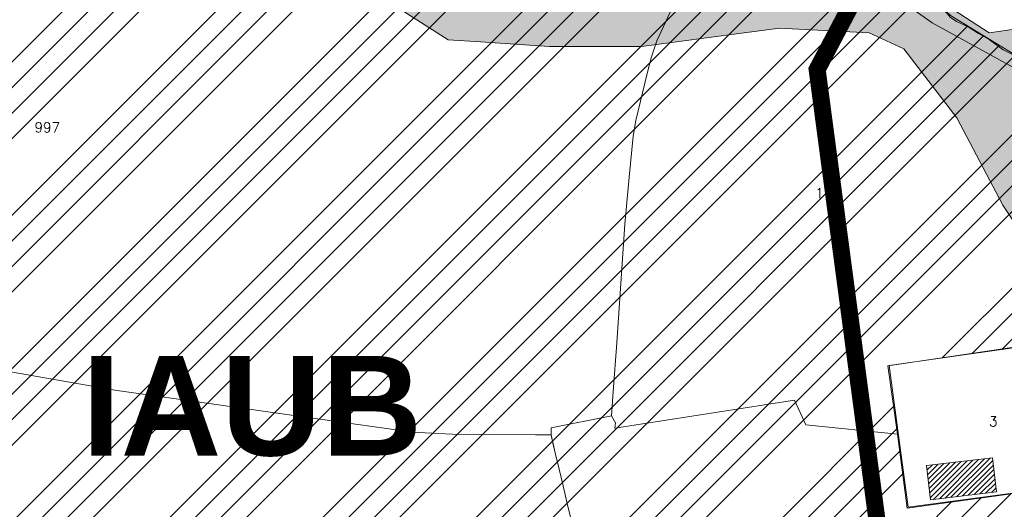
# Model space of a CAD drawing. Header units: metres. Extents: x 578835 to 593571, y 248557 to 255108.
# Tile 103 of 251: x 582887 to 583233, y 251895 to 252067. Entities that reach past the tile are written whole.
import ezdxf

# ---------------------------------------------------------------- set-up
doc = ezdxf.new("R2010")
doc.units = ezdxf.units.M
doc.linetypes.add('CACHEX2', pattern=[0.75, 0.5, -0.25])
doc.linetypes.add('SOLID_LINE', pattern=[0])
for name, color, linetype, lineweight in [('Cad-BATIMENT_BATI_PRIVE12', 7, 'SOLID_LINE', 0), ('Cad-BATIMENT_BATI_PRIVE12_HACH', 7, 'SOLID_LINE', 0), ('Cad-HYDROGRAPHI_COURS_D_EAU28', 5, 'SOLID_LINE', 0), ('Cad-PARCELLAIRE_PARCELLE1', 250, 'SOLID_LINE', 0), ('Cad-TOPONYMIE_NUMERO_DE_PARCELL182', 250, 'SOLID_LINE', 0), ('PLU', 7, 'CACHEX2', 5), ('PPRI global - contour', 152, 'Continuous', 5), ('PPRI global - hachures', 152, 'Continuous', 5), ('PPRIF - contour', 10, 'Continuous', 9)]:
    doc.layers.add(name, color=color, linetype=linetype, lineweight=lineweight)
doc.layers.add('PLU nom', color=7, linetype='Continuous')
doc.styles.get("Standard").update_dxf_attribs({"font": 'arialbd_0.ttf', "height": 50})
doc.styles.add('TEXTSTYLE_45_11', font='txt.shx', dxfattribs={"oblique": 50})

msp = doc.modelspace()

# ---------------------------------------------------------------- hatches: boundary and pattern name
at = {"layer": 'Cad-BATIMENT_BATI_PRIVE12_HACH', "ltscale": 0.4}
h = msp.add_hatch(dxfattribs=at)
h.set_pattern_fill('ANSI31', color=256, scale=0.4, style=0)
h.paths.add_polyline_path([(583230.76, 251900.82), (583229.35, 251912.85), (583206.08, 251910.13), (583207.58, 251898.11)])
at = {"layer": 'PPRI global - hachures', "ltscale": 0.4}
h = msp.add_hatch(dxfattribs=at)
h.set_pattern_fill('ANSI36', color=256, scale=2, style=0)
h.paths.add_polyline_path([(582959.51, 252148.78), (582953.04, 252144.74), (582953.85, 252136.65), (582960.32, 252125.33), (582972.46, 252110.77), (582986.21, 252098.64), (583005.62, 252098.64), (583012.1, 252086.51), (583020.19, 252071.15), (583037.98, 252059.83), (583049.31, 252059.02), (583073.58, 252057.4), (583105.94, 252057.4), (583135.87, 252061.45), (583154.48, 252063.87), (583186.03, 252062.25), (583198.16, 252056.59), (583216.77, 252032.33), (583232.95, 252001.61), (583239.42, 251991.9), (583249.94, 251979.77), (583284.72, 251956.32), (583322.74, 251940.15), (583369.66, 251932.87), (583520.13, 251936.91), (583555.11, 251936.84), (583586.66, 251931.18), (583642.66, 251926.74), (583671.55, 251926.21), (583703.07, 251929.89), (583741.42, 251935.14), (583737.2, 251999.83), (583727.5, 252240.64), (583702.21, 252180.68), (583681.21, 252139.14), (583673.49, 252129.72), (583662.28, 252121.03), (583631.22, 252110.02), (583614.23, 252100.32), (583577.82, 252091.42), (583473.47, 252069.59), (583402.28, 252054.22), (583319.59, 252063.06), (583272.67, 252069.53), (583245.17, 252064.67), (583228.18, 252062.25), (583209.57, 252074.38), (583179.64, 252096.21), (583140, 252115.62), (583105.21, 252128.56), (583082.56, 252127.75), (583059.91, 252121.28), (583033.21, 252112.38), (583004.9, 252108.34), (582988.72, 252110.77), (582975.63, 252122.11), (582965.92, 252140.71)])
at = {"layer": 'PPRIF - contour', "lineweight": 15}
h = msp.add_hatch(dxfattribs=at)
h.set_pattern_fill('ANSI34', color=30, scale=2, style=0)
h.paths.add_polyline_path([(583168.56, 249236.59), (583178.02, 249273.37), (583184.15, 249314.36), (583186.86, 249348.54), (583183.82, 249412.65), (583188.31, 249497.75), (583209.56, 249638.59), (583209.57, 249654.16), (583202.87, 249764.69), (583181.22, 249772.54), (583212.18, 249841.81), (583235.33, 249974.64), (583193.51, 249985.09), (583186.04, 250045.54), (583188.28, 250067.18), (583195.8, 250078.07), (583245.78, 250078.37), (583251.01, 250132.85), (583194.25, 250138.82), (583209.94, 250168.32), (583209.19, 250188.47), (583208.21, 250203.8), (583217.43, 250267.61), (583213.64, 250277.41), (583256.98, 250284.74), (583262.34, 250350.34), (583266.18, 250436.39), (583274.5, 250436.7), (583214.43, 250499.33), (583184.56, 250537.39), (583218.91, 250547.09), (583241.07, 250552.07), (583269.68, 250547.09), (583271.18, 250569.48), (583274.91, 250580.67), (583286.48, 250597.77), (583293.66, 250716.62), (583278.73, 250731.44), (583193.67, 250750.25), (583156.78, 250759.28), (583135.71, 250831.5), (583141.39, 250856.49), (583145.69, 250864.01), (583161.1, 250891.6), (583169.34, 250905.21), (583172.57, 250920.26), (583171.49, 250936.38), (583169.31, 250950.6), (583181.85, 251003.26), (583206.95, 251084.03), (583216.62, 251114.12), (583232.39, 251161.77), (583245.29, 251209.41), (583234.54, 251210.94), (583234.1, 251288.09), (583244.66, 251288.39), (583237.9, 251328.73), (583229.54, 251356.01), (583200.13, 251357.42), (583190.46, 251371.39), (583189.74, 251379.63), (583190.1, 251406.14), (583244.22, 251415.82), (583256.04, 251419.04), (583270.74, 251430.86), (583295.47, 251440.89), (583325.21, 251451.64), (583340.94, 251464.43), (583366, 251457.91), (583398.59, 251444.88), (583422.15, 251436.37), (583417.63, 251462.92), (583418.14, 251495.99), (583409.11, 251546.1), (583400.09, 251585.18), (583359.99, 251579.17), (583344.95, 251609.23), (583333.92, 251624.76), (583325.9, 251633.28), (583319.39, 251648.31), (583296.33, 251649.31), (583292.32, 251666.85), (583282.01, 251764.42), (583240.65, 251790.03), (583212.78, 251805.76), (583221.32, 251831.82), (583251.44, 251830.48), (583273.02, 251828.23), (583262.67, 251903.93), (583199.69, 251895.44), (583192.95, 251945.32), (583256.33, 251954.31), (583243.74, 252050.47), (583214.52, 252068.27), (583208.68, 252073.66), (583201.93, 252137.92), (583178.11, 252135.22), (583183.95, 252176.12), (583226.69, 252181.65), (583216.8, 252253.1), (583210.96, 252307.92), (583193.36, 252422.33), (583178.97, 252519.84), (583167.73, 252607.66), (583178.52, 252614.4), (583188.29, 252625.39), (583184.93, 252642.05), (583192.13, 252639.75), (583210.89, 252641.9), (583205.05, 252676.95), (583200.1, 252708.47), (583205.05, 252708.02), (583194.96, 252797.38), (583191.02, 252799.28), (583173.51, 252800.6), (583168.08, 252797.59), (583165.67, 252793.82), (583165.69, 252787.69), (583073.05, 252815.41), (583065.66, 252814.13), (583065.94, 252812.7), (583046.85, 252808.33), (583047.04, 252816.04), (582997.15, 252812.42), (582995.86, 252782.45), (582980.16, 252787.72), (582949.89, 252804.92), (582947.27, 252800.69), (582935.19, 252777.61), (582924.38, 252768.8), (582917.32, 252760.63), (582910.91, 252748.5), (582903.76, 252736.42), (582880, 252724.86), (582817.58, 252706.15), (582782.59, 252696.37), (582747.69, 252696.56), (582653.19, 252726.32), (582583.51, 252736.7), (582547.53, 252745.89), (582391.95, 252693.83), (582342.71, 252696.56), (582258, 252701.11), (582228.89, 252730.03), (582194.3, 252754.65), (582137.15, 252749.12), (582028.37, 252701.22), (581997.03, 252701.83), (581923.09, 252643.99), (581895.44, 252653.82), (581782.97, 252699.88), (581749.17, 252724.45), (581694.48, 252730.59), (581626.87, 252779.73), (581623.69, 252832.13), (581568.99, 252867.14), (581549.94, 252902.76), (581520.9, 252875.84), (581488.95, 252861.1), (581415.1, 252871.66), (581333.97, 252861.22), (581285.87, 252845.9), (581226.26, 252859.41), (581213.27, 252848.96), (581176.79, 252829.19), (581135.62, 252832.26), (581093.83, 252851.3), (581026.18, 252865.71), (580894.22, 252859.98), (580764.18, 252821.75), (580666.25, 252837.89), (580606.97, 252807.31), (580553.37, 252825.96), (580518.38, 252831.19), (580426.24, 252844.58), (580314.78, 252864.48), (580232.54, 252861.61), (580193.34, 252877.86), (579737.68, 252731.06), (579339.29, 252594.91), (579467.34, 252529.95), (579492.26, 252526.53), (579537.88, 252506.87), (579628.29, 252501.98), (579673.34, 252488.27), (579756.55, 252421.24), (579801.62, 252412.32), (579849.52, 252376.66), (579890.09, 252373.24), (579954.11, 252362.98), (580003.08, 252331.22), (580020.69, 252319.86), (580037.79, 252307.65), (580048.55, 252295.44), (580067.12, 252269.55), (580095.49, 252178.46), (580127.66, 252086.63), (580157.22, 252011.67), (580209.32, 251928.46), (580208.41, 251858.24), (580196.24, 251818.11), (580206.29, 251790.3), (580227.07, 251716.54), (580274.53, 251673.98), (580324.82, 251599.61), (580345.2, 251567.99), (580352.27, 251548.44), (580380.56, 251474.57), (580498.13, 251465.11), (580632.34, 251425.65), (580688.87, 251403.81), (580903, 251328.66), (581057.22, 251304.45), (581128.89, 251277.45), (581306.24, 251176.53), (581363.6, 251156.15), (581418.4, 251079.72), (581465.72, 250967.17), (581546.02, 250830.88), (581604.72, 250760.44), (581621.29, 250710.76), (581635.31, 250677.64), (581677.37, 250643.25), (581761.5, 250538.8), (581878.03, 250481.58), (581978.36, 250416.05), (582083.64, 250336.15), (582132.06, 250252.96), (582193.12, 250147.32), (582211.34, 250118.18), (582217.79, 250080.35), (582244.22, 249930.09), (582252.92, 249788.8), (582279.87, 249720.73), (582264.14, 249693.23), (582229.1, 249576.98), (582243.69, 249504.21), (582236.53, 249458.37), (582233.12, 249417.21), (582207.89, 249404.14), (582210.7, 249314.66), (582282.52, 249136.36), (582365.79, 249069.63), (582329.51, 248868.66), (582370.33, 248802.93), (582389.99, 248830.88), (582435.35, 248829.37), (582475.81, 248930.64), (582488.18, 248933.83), (582505.04, 248934.94), (582536.56, 248931.03), (582545.58, 248873.46), (582547.73, 248837.81), (582559.27, 248733.3), (582660.26, 248731.96), (582707.75, 248722.61), (582711.09, 248844.25), (582713.77, 248853.61), (582730.11, 248933.31), (582770.57, 249048.63), (582781.22, 249070.77), (582782.86, 249074.05), (582786.69, 249073.51), (582794.34, 249066.4), (582795.98, 249060.39), (582802, 249037.44), (582837.54, 249029.24), (582847.92, 249019.4), (582859.41, 249022.68), (582870.89, 249021.59), (582882.91, 249029.79), (582897.68, 249024.87), (582894.41, 249004.61), (582898.78, 248991.5), (582903.16, 248984.94), (582914.71, 248986.01), (582980.86, 249040.12), (583036.72, 249107.47), (583089.79, 249152.85), (583096.96, 249144.66), (583169.29, 249123.72), (583150.9, 249178.85), (583158.77, 249200.15)])

# ---------------------------------------------------------------- linework, layer by layer
at = {"layer": 'Cad-BATIMENT_BATI_PRIVE12'}
msp.add_lwpolyline([(583230.76, 251900.82), (583229.35, 251912.85), (583206.08, 251910.13), (583207.58, 251898.11), (583230.76, 251900.82), (583230.76, 251900.82)], close=True, dxfattribs=at)
at = {"layer": 'Cad-HYDROGRAPHI_COURS_D_EAU28'}
for points in [[(583168.51, 252093.82), (583208.11, 252065.79), (583237.82, 252049.44)], [(583235.19, 252055.24), (583233.13, 252056.29), (583229.62, 252058.79), (583228.13, 252059.89), (583224.41, 252062.03), (583220.75, 252064.29), (583216.65, 252066.17), (583214.45, 252067.77)]]:
    msp.add_lwpolyline(points, dxfattribs=at)
at = {"layer": 'Cad-PARCELLAIRE_PARCELLE1'}
for points in [[(583227.62, 252173.66), (583244.17, 252049.52), (583241.85, 252050.55), (583239.84, 252052.95), (583237.35, 252054.19), (583235.19, 252055.24), (583233.13, 252056.29), (583229.62, 252058.79), (583228.13, 252059.89), (583224.41, 252062.03), (583220.75, 252064.29), (583216.65, 252066.17), (583214.45, 252067.77), (583213.52, 252068.93), (583212.16, 252070.48), (583210.05, 252072.09), (583208.65, 252073.09), (583201.25, 252138.02), (583215.95, 252139.69), (583227.62, 252173.66), (583227.62, 252173.66)], [(583263.23, 251903.97), (583199.33, 251895.18), (583195.94, 251921.1), (583192.54, 251945.12), (583236.17, 251951.65), (583256.37, 251954.56), (583263.23, 251903.97), (583263.23, 251903.97)]]:
    msp.add_lwpolyline(points, close=True, dxfattribs=at)
for points in [[(583168.51, 252093.82), (583208.11, 252065.79), (583237.82, 252049.44)], [(583117.52, 252072.73), (583111.37, 252059.4), (583109.45, 252053.78), (583107.87, 252047.96), (583103.98, 252031.36), (583102.96, 252025.92), (583101.61, 252011.44), (583100.09, 251995.03), (583099.3, 251982.82), (583098.1, 251965.44), (583097.2, 251951.65), (583096.13, 251937.75), (583095.4, 251927.65), (583074.16, 251923.43), (583074.12, 251920.86), (583074.12, 251920.86), (583074.12, 251920.86), (583068.69, 251920.86), (583039.32, 251921.19), (583025.16, 251921.91), (583017.07, 251923.01), (582982.04, 251927.89), (582948.93, 251932.61), (582920.73, 251936.61), (582891.45, 251941.75), (582874.05, 251944.87)], [(583236.17, 251951.65), (583192.54, 251945.12), (583195.94, 251921.1), (583163.76, 251924.43), (583159.73, 251933.13), (583096.59, 251923.29), (583096.77, 251925.1), (583095.4, 251927.65), (583096.13, 251937.75), (583097.2, 251951.65), (583098.1, 251965.44), (583099.3, 251982.82), (583100.09, 251995.03), (583101.61, 252011.44), (583102.96, 252025.92), (583103.98, 252031.36), (583107.87, 252047.96), (583109.45, 252053.78), (583111.37, 252059.4), (583117.52, 252072.73)], [(583081.03, 251891.45), (583079.76, 251896.81), (583078.35, 251902.93), (583076.94, 251908.84), (583075.56, 251914.62), (583074.77, 251918.02), (583074.12, 251920.86), (583068.69, 251920.86), (583039.32, 251921.19), (583025.16, 251921.91), (583017.07, 251923.01), (582982.04, 251927.89), (582948.93, 251932.61), (582920.73, 251936.61), (582891.45, 251941.75), (582874.05, 251944.87)], [(583081.03, 251891.45), (583079.76, 251896.81), (583078.35, 251902.93), (583076.94, 251908.84), (583075.56, 251914.62), (583074.12, 251920.86), (583074.16, 251923.43), (583095.4, 251927.65), (583096.77, 251925.1), (583096.59, 251923.29), (583159.73, 251933.13), (583163.76, 251924.43), (583195.94, 251921.1), (583199.33, 251895.18), (583263.23, 251903.97), (583273.19, 251828)]]:
    msp.add_lwpolyline(points, dxfattribs=at)
at = {"layer": 'PLU', "color": 7, "ltscale": 2, "const_width": 6}
msp.add_lwpolyline([(583188.16, 252088.24), (583167.68, 252049.34), (583208.95, 251738.47)], dxfattribs=at)
at = {"layer": 'PPRI global - contour'}
for points in [[(583245.17, 252064.67), (583228.18, 252062.25), (583209.57, 252074.38)], [(583020.19, 252071.15), (583037.98, 252059.83), (583049.31, 252059.02), (583073.58, 252057.4), (583105.94, 252057.4), (583135.87, 252061.45), (583154.48, 252063.87), (583186.03, 252062.25), (583198.16, 252056.59), (583216.77, 252032.33), (583232.95, 252001.61), (583239.42, 251991.9)]]:
    msp.add_lwpolyline(points, dxfattribs=at).dxf.unprotected_set("ltscale", 0)
at = {"layer": 'PPRIF - contour', "flags": 128}
msp.add_lwpolyline([(583273.02, 251828.23), (583262.67, 251903.93), (583199.69, 251895.44), (583192.95, 251945.32), (583256.33, 251954.31), (583243.74, 252050.47), (583214.52, 252068.27), (583208.68, 252073.66), (583201.93, 252137.92), (583178.11, 252135.22), (583183.95, 252176.12), (583226.69, 252181.65), (583216.8, 252253.1), (583210.96, 252307.92), (583193.36, 252422.33)], dxfattribs=at)

# ---------------------------------------------------------------- texts
at = {"layer": 'Cad-TOPONYMIE_NUMERO_DE_PARCELL182', "style": 'TEXTSTYLE_45_11'}
for s, height, p in [('997', 3.491, (582892.53, 252027.27)), ('1', 3.49, (583167, 252004.18)), ('3', 3.49, (583228.1, 251923.89))]:
    msp.add_text(s, height=height, rotation=359.5887, dxfattribs=at).set_placement(p)
at = {"layer": 'PLU nom', "insert": (582969.04, 251948.65), "char_height": 35, "width": 195.3422, "attachment_point": 2}
msp.add_mtext('{\\fArial|b1|i0|c238|p34;IAU}B', dxfattribs=at)

doc.saveas('drawing.dxf')
